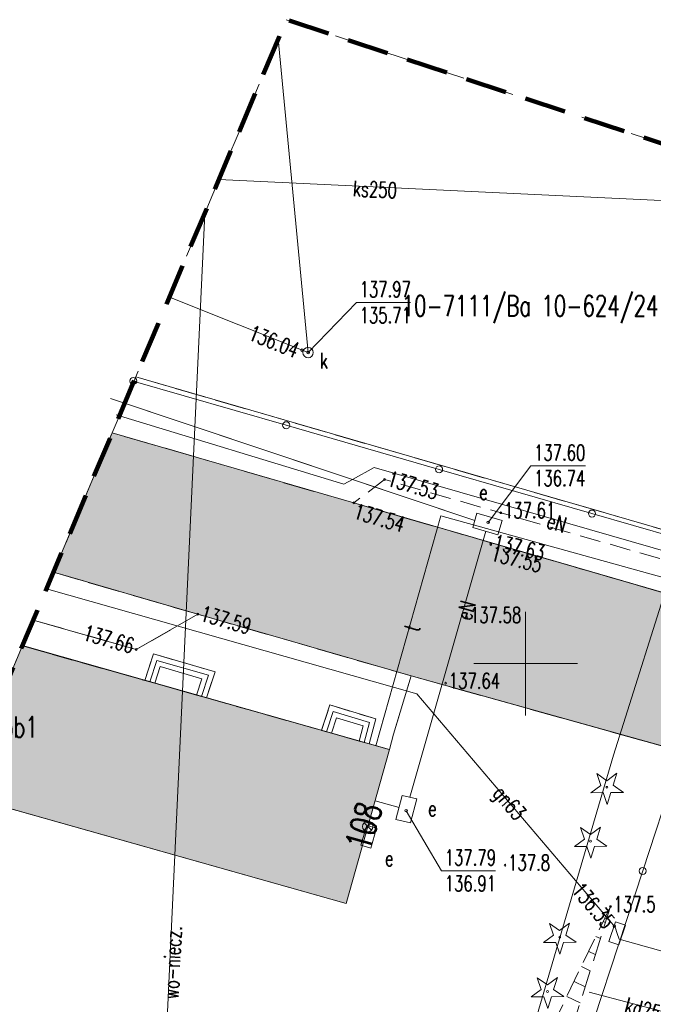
# Model space of a CAD drawing. Header units: centimetres. Extents: x -29333 to 403204, y -464147 to 16641.
# Tile 130 of 134: x 71941 to 74995, y 9297 to 14038. Entities that reach past the tile are written whole.
import ezdxf
from ezdxf.xclip import XClip

# ---------------------------------------------------------------- set-up
doc = ezdxf.new("R2010")
doc.units = ezdxf.units.CM
doc.header["$MEASUREMENT"] = 0
doc.header["$XCLIPFRAME"] = 0
for name, pattern in [('1_OTKC', [150, 100, -50]), ('1_OTKJ', [200, 150, -50]), ('1_OTKU', [200, 150, -50]), ('1_OTRK', [175, 125, -50]), ('1_OTRKG', [175, 125, -50]), ('4', [250, 150, -100]), ('EGKK', [200, 150, -50]), ('Przerywana BARDZO długa', [300, 200, -100])]:
    doc.linetypes.add(name, pattern=pattern)
for name, color, linetype in [('2010_Mlawa_627_2_mdcp_pow_zakr_bez_zmian_14_BLOKADA_L_0', 7, 'Continuous'), ('2010_Mlawa_627_2_mdcp_pow_zakr_bez_zmian_14_Dzialki', 7, 'Continuous'), ('2010_Mlawa_627_2_mdcp_pow_zakr_bez_zmian_14_EADTD_T_0', 7, 'Continuous'), ('2010_Mlawa_627_2_mdcp_pow_zakr_bez_zmian_14_EAPADR_T_0', 7, 'Continuous'), ('2010_Mlawa_627_2_mdcp_pow_zakr_bez_zmian_14_EGBB_E_T_1', 7, 'Continuous'), ('2010_Mlawa_627_2_mdcp_pow_zakr_bez_zmian_14_EGBB_L_0', 7, 'Continuous'), ('2010_Mlawa_627_2_mdcp_pow_zakr_bez_zmian_14_EGBE_L_3', 7, 'Continuous'), ('2010_Mlawa_627_2_mdcp_pow_zakr_bez_zmian_14_Kontury', 7, 'Continuous'), ('2010_Mlawa_627_2_mdcp_pow_zakr_bez_zmian_14_Numery_dzialek', 7, 'Continuous'), ('2010_Mlawa_627_2_mdcp_pow_zakr_bez_zmian_14_Numery_konturow', 7, 'Continuous'), ('2010_Mlawa_627_2_mdcp_pow_zakr_bez_zmian_14_OTK_L_0', 7, 'Continuous'), ('2010_Mlawa_627_2_mdcp_pow_zakr_bez_zmian_14_OTK_L_1', 7, 'Continuous'), ('2010_Mlawa_627_2_mdcp_pow_zakr_bez_zmian_14_OTK_L_2', 7, 'Continuous'), ('2010_Mlawa_627_2_mdcp_pow_zakr_bez_zmian_14_OTK_L_4', 7, 'Continuous'), ('2010_Mlawa_627_2_mdcp_pow_zakr_bez_zmian_14_OTO_L_0', 7, 'Continuous'), ('2010_Mlawa_627_2_mdcp_pow_zakr_bez_zmian_14_OTR_L_1', 7, 'Continuous'), ('2010_Mlawa_627_2_mdcp_pow_zakr_bez_zmian_14_OTR_T_0', 7, 'Continuous'), ('2010_Mlawa_627_2_mdcp_pow_zakr_bez_zmian_14_OTR_T_1', 7, 'Continuous'), ('2010_Mlawa_627_2_mdcp_pow_zakr_bez_zmian_14_OTZ_T_1', 7, 'Continuous'), ('2010_Mlawa_627_2_mdcp_pow_zakr_bez_zmian_14_Podzial_sekcyjny_krzyze', 7, 'Continuous'), ('2010_Mlawa_627_2_mdcp_pow_zakr_bez_zmian_14_SUE_E_T_1', 7, 'Continuous'), ('2010_Mlawa_627_2_mdcp_pow_zakr_bez_zmian_14_SUE_T_4', 7, 'Continuous'), ('2010_Mlawa_627_2_mdcp_pow_zakr_bez_zmian_14_SUEP_E_T_0', 7, 'Continuous'), ('2010_Mlawa_627_2_mdcp_pow_zakr_bez_zmian_14_SUEP_L_0', 7, 'Continuous'), ('2010_Mlawa_627_2_mdcp_pow_zakr_bez_zmian_14_SUER_T_0', 7, 'Continuous'), ('2010_Mlawa_627_2_mdcp_pow_zakr_bez_zmian_14_SUG_T_0', 7, 'Continuous'), ('2010_Mlawa_627_2_mdcp_pow_zakr_bez_zmian_14_SUGP_E_T_0', 7, 'Continuous'), ('2010_Mlawa_627_2_mdcp_pow_zakr_bez_zmian_14_SUGP_L_0', 7, 'Continuous'), ('2010_Mlawa_627_2_mdcp_pow_zakr_bez_zmian_14_SUGR_T_0', 7, 'Continuous'), ('2010_Mlawa_627_2_mdcp_pow_zakr_bez_zmian_14_SUKP_E_T_0', 7, 'Continuous'), ('2010_Mlawa_627_2_mdcp_pow_zakr_bez_zmian_14_SUKP_L_0', 7, 'Continuous'), ('2010_Mlawa_627_2_mdcp_pow_zakr_bez_zmian_14_SUKR_T_0', 7, 'Continuous'), ('2010_Mlawa_627_2_mdcp_pow_zakr_bez_zmian_14_SUL_L_1', 7, 'Continuous'), ('2010_Mlawa_627_2_mdcp_pow_zakr_bez_zmian_14_SUP_E_T_1', 7, 'Continuous'), ('2010_Mlawa_627_2_mdcp_pow_zakr_bez_zmian_14_SUP_L_3', 7, 'Continuous'), ('2010_Mlawa_627_2_mdcp_pow_zakr_bez_zmian_14_SUP_T_4', 7, 'Continuous'), ('2010_Mlawa_627_2_mdcp_pow_zakr_bez_zmian_14_SUTP_E_T_0', 7, 'Continuous'), ('2010_Mlawa_627_2_mdcp_pow_zakr_bez_zmian_14_SUTP_L_0', 7, 'Continuous'), ('2010_Mlawa_627_2_mdcp_pow_zakr_bez_zmian_14_SUWP_E_T_0', 7, 'Continuous'), ('2010_Mlawa_627_2_mdcp_pow_zakr_bez_zmian_14_SUWP_L_0', 7, 'Continuous'), ('MAPA MDCP', 7, 'Continuous'), ('PROJEKTOWANE DROGI', 7, 'Continuous'), ('PZT NOWE PAB', 7, 'Continuous')]:
    doc.layers.add(name, color=color, linetype=linetype)
doc.styles.add('GENERATED_STYLE_2', font='Simplex.shx')

# ---------------------------------------------------------------- blocks, each defined once
blk = doc.blocks.new('Rysunek_6_14', base_point=(74378.8, 8957.9))
at = {"layer": '2010_Mlawa_627_2_mdcp_pow_zakr_bez_zmian_14_BLOKADA_L_0', "color": 7, "linetype": '4', "lineweight": 18}
for p, q in [((69150.8, 4375.9), (73225.8, 14037.9)), ((73225.8, 14037.9), (79262.8, 12048.9))]:
    blk.add_line(p, q, dxfattribs=at)
at = {"layer": '2010_Mlawa_627_2_mdcp_pow_zakr_bez_zmian_14_Dzialki', "color": 7, "linetype": 'Continuous', "lineweight": 18}
blk.add_line((72500.3, 12317.6), (75740.5, 11379.6), dxfattribs=at)
at = {"layer": '2010_Mlawa_627_2_mdcp_pow_zakr_bez_zmian_14_EAPADR_T_0', "color": 214, "linetype": 'Continuous', "lineweight": 18}
for p, q in [((73600.7, 10134.7), (73636, 10170.1)), ((73636, 10134.7), (73600.7, 10170.1))]:
    blk.add_line(p, q, dxfattribs=at)
blk.add_circle((73618.3, 10152.4), 25, dxfattribs=at)
at = {"layer": '2010_Mlawa_627_2_mdcp_pow_zakr_bez_zmian_14_EGBB_L_0', "color": 34, "linetype": 'Continuous', "lineweight": 18}
for p, q in [((73722.8, 10522.9), (71954.1, 11022.5)), ((73513.8, 9781.9), (73722.8, 10522.9)), ((71652.6, 10307.6), (73513.8, 9781.9))]:
    blk.add_line(p, q, dxfattribs=at)
at = {"layer": '2010_Mlawa_627_2_mdcp_pow_zakr_bez_zmian_14_EGBE_L_3', "color": 7, "linetype": 'Continuous', "lineweight": 18}
for p, q in [((72585.8, 10983.9), (72543.9, 10855.9)), ((72601.8, 10952.9), (72567.9, 10849.1)), ((72882.8, 10897.9), (72585.8, 10983.9)), ((72850.8, 10880.9), (72601.8, 10952.9)), ((72617.8, 10922.9), (72591.7, 10842.4)), ((72818.8, 10863.9), (72617.8, 10922.9)), ((72792.8, 10785.6), (72818.8, 10863.9)), ((72816.8, 10778.8), (72850.8, 10880.9)), ((72840.9, 10772), (72882.8, 10897.9)), ((72543.9, 10855.9), (72567.9, 10849.1)), ((72567.9, 10849.1), (72591.7, 10842.4)), ((72591.7, 10842.4), (72792.8, 10785.6)), ((72792.8, 10785.6), (72816.8, 10778.8)), ((72816.8, 10778.8), (72840.9, 10772)), ((73435.8, 10737.9), (73395.7, 10615.3)), ((73656.8, 10670.9), (73435.8, 10737.9)), ((73451.8, 10706.9), (73419.7, 10608.5)), ((73467.8, 10675.9), (73443.8, 10601.7)), ((73626.8, 10653.9), (73451.8, 10706.9)), ((73595.8, 10636.9), (73467.8, 10675.9)), ((73624.8, 10550.6), (73656.8, 10670.9)), ((73576.9, 10564.1), (73595.8, 10636.9)), ((73600.7, 10557.4), (73626.8, 10653.9)), ((73395.7, 10615.3), (73419.7, 10608.5)), ((73419.7, 10608.5), (73443.8, 10601.7)), ((73443.8, 10601.7), (73576.9, 10564.1)), ((73576.9, 10564.1), (73600.7, 10557.4)), ((73600.7, 10557.4), (73624.8, 10550.6))]:
    blk.add_line(p, q, dxfattribs=at)
at = {"layer": '2010_Mlawa_627_2_mdcp_pow_zakr_bez_zmian_14_Kontury', "color": 3, "linetype": 'EGKK', "lineweight": 18}
blk.add_line((72500.3, 12317.5), (75740.5, 11379.6), dxfattribs=at)
at = {"layer": '2010_Mlawa_627_2_mdcp_pow_zakr_bez_zmian_14_OTK_L_0', "color": 7, "linetype": '1_OTKJ', "lineweight": 18}
for p, q in [((73550.8, 11710.9), (72386.8, 12048.6)), ((75279.8, 11209.9), (73550.8, 11710.9)), ((72103.6, 11377.1), (72798.8, 11174.9)), ((72798.8, 11174.9), (73826.8, 10877.9)), ((73826.8, 10877.9), (75148.8, 10508.9))]:
    blk.add_line(p, q, dxfattribs=at)
at = {"layer": '2010_Mlawa_627_2_mdcp_pow_zakr_bez_zmian_14_OTK_L_1', "color": 7, "linetype": 'Continuous', "lineweight": 18}
for p, q in [((73550.8, 11710.9), (72386.8, 12048.6)), ((75279.8, 11209.9), (73550.8, 11710.9)), ((72798.8, 11174.9), (72103.6, 11377.1)), ((72502.8, 11004.9), (72006.5, 11146.8)), ((72798.8, 11174.9), (72502.8, 11004.9)), ((73826.8, 10877.9), (72798.8, 11174.9)), ((73741.8, 10596.9), (73826.8, 10877.9)), ((75148.8, 10508.9), (73826.8, 10877.9)), ((73722.8, 10522.9), (73741.8, 10596.9))]:
    blk.add_line(p, q, dxfattribs=at)
at = {"layer": '2010_Mlawa_627_2_mdcp_pow_zakr_bez_zmian_14_OTK_L_2', "color": 7, "linetype": '1_OTKC', "lineweight": 18}
for p, q in [((73699.8, 11823.9), (73550.8, 11710.9)), ((75314.8, 11359.9), (73699.8, 11823.9)), ((73550.8, 11710.9), (75279.8, 11209.9)), ((72502.8, 11004.9), (72006.5, 11146.8)), ((72798.8, 11174.9), (72502.8, 11004.9)), ((73826.8, 10877.9), (72798.8, 11174.9)), ((71954, 11022.4), (72543.8, 10855.9)), ((72543.8, 10855.9), (72585.8, 10983.9)), ((72585.8, 10983.9), (72882.8, 10897.9)), ((72882.8, 10897.9), (72840.8, 10771.9)), ((73741.8, 10596.9), (73826.8, 10877.9)), ((72840.8, 10771.9), (73395.8, 10615.9)), ((73395.8, 10615.9), (73435.8, 10737.9)), ((73435.8, 10737.9), (73656.8, 10670.9)), ((73656.8, 10670.9), (73624.8, 10550.9)), ((73722.8, 10522.9), (73741.8, 10596.9)), ((73624.8, 10550.9), (73722.8, 10522.9))]:
    blk.add_line(p, q, dxfattribs=at)
at = {"layer": '2010_Mlawa_627_2_mdcp_pow_zakr_bez_zmian_14_OTK_L_4', "color": 7, "linetype": '1_OTKU', "lineweight": 18}
for p, q in [((72798.8, 11174.9), (72103.6, 11377.1)), ((72006.5, 11146.8), (72502.8, 11004.9)), ((72502.8, 11004.9), (72798.8, 11174.9))]:
    blk.add_line(p, q, dxfattribs=at)
at = {"layer": '2010_Mlawa_627_2_mdcp_pow_zakr_bez_zmian_14_OTO_L_0', "color": 7, "linetype": 'Continuous', "lineweight": 18}
for p, q in [((72488.3, 12298), (73225.2, 12085.2)), ((73225.2, 12085.2), (73962.1, 11872.4)), ((73962.1, 11872.4), (74699, 11659.7)), ((74699, 11659.7), (75435.8, 11446.9)), ((74943.4, 9938.6), (75131.8, 10513.9)), ((74709.8, 9225.9), (74943.4, 9938.6))]:
    blk.add_line(p, q, dxfattribs=at)
for centre in [(72488.3, 12298), (73225.2, 12085.2), (73962.1, 11872.4), (74699, 11659.7), (74943.4, 9938.6)]:
    blk.add_circle(centre, 17, dxfattribs=at)
at = {"layer": '2010_Mlawa_627_2_mdcp_pow_zakr_bez_zmian_14_OTR_L_1', "color": 7, "linetype": '1_OTRKG', "lineweight": 18}
blk.add_line((74787.8, 9766.9), (74333.8, 8832.9), dxfattribs=at)
at = {"layer": '2010_Mlawa_627_2_mdcp_pow_zakr_bez_zmian_14_OTR_L_1', "color": 7, "linetype": '1_OTRK', "lineweight": 18}
blk.add_line((74442.8, 8670.9), (74787.8, 9766.9), dxfattribs=at)
at = {"layer": '2010_Mlawa_627_2_mdcp_pow_zakr_bez_zmian_14_OTR_L_1', "color": 7, "linetype": 'Continuous', "lineweight": 18}
for p, q in [((74753.4, 9696), (74763.9, 9690.8)), ((74718.2, 9623.7), (74739.5, 9613.3)), ((74683.1, 9551.4), (74715.1, 9535.9)), ((74648, 9479.2), (74690.7, 9458.4)), ((74612.8, 9406.9), (74666.3, 9380.9)), ((74577.7, 9334.6), (74641.9, 9303.4))]:
    blk.add_line(p, q, dxfattribs=at)
at = {"layer": '2010_Mlawa_627_2_mdcp_pow_zakr_bez_zmian_14_OTR_T_0', "color": 7, "linetype": 'Continuous', "lineweight": 18}
for centre in [(73699.8, 11823.9), (73550.8, 11710.9), (74259.8, 11663.9), (74210.8, 11515.9), (74210.8, 11510.9), (72798.8, 11174.9), (74095.8, 11159.9), (72502.8, 11004.9), (73993.8, 10842.9)]:
    blk.add_circle(centre, 4.5, dxfattribs=at)
at = {"layer": '2010_Mlawa_627_2_mdcp_pow_zakr_bez_zmian_14_OTR_T_1', "color": 7, "linetype": 'Continuous', "lineweight": 18}
for centre in [(74279.8, 9966.9), (74787.8, 9766.9)]:
    blk.add_circle(centre, 4.5, dxfattribs=at)
at = {"layer": '2010_Mlawa_627_2_mdcp_pow_zakr_bez_zmian_14_OTZ_T_1', "color": 94, "linetype": 'Continuous', "lineweight": 18}
for p, q in [((74741.1, 10350.8), (74721.9, 10407.6)), ((74721.9, 10407.6), (74770.9, 10373)), ((74770.9, 10373), (74819, 10408.8)), ((74819, 10408.8), (74801.1, 10351.5)), ((74693, 10314.9), (74741.1, 10350.8)), ((74801.1, 10351.5), (74850.1, 10316.9)), ((74753, 10315.7), (74693, 10314.9)), ((74772.3, 10258.8), (74753, 10315.7)), ((74790.1, 10316.1), (74772.3, 10258.8)), ((74850.1, 10316.9), (74790.1, 10316.1)), ((74662.2, 10091.6), (74643, 10148.4)), ((74643, 10148.4), (74692, 10113.8)), ((74692, 10113.8), (74740.1, 10149.6)), ((74740.1, 10149.6), (74722.2, 10092.3)), ((74614.1, 10055.7), (74662.2, 10091.6)), ((74674.1, 10056.5), (74614.1, 10055.7)), ((74693.4, 9999.6), (74674.1, 10056.5)), ((74711.2, 10056.9), (74693.4, 9999.6)), ((74771.2, 10057.7), (74711.2, 10056.9)), ((74722.2, 10092.3), (74771.2, 10057.7)), ((74513.2, 9629.5), (74494, 9686.3)), ((74494, 9686.3), (74543, 9651.7)), ((74543, 9651.7), (74591.1, 9687.5)), ((74591.1, 9687.5), (74573.2, 9630.2)), ((74465.1, 9593.6), (74513.2, 9629.5)), ((74573.2, 9630.2), (74622.2, 9595.6)), ((74525.1, 9594.4), (74465.1, 9593.6)), ((74544.4, 9537.5), (74525.1, 9594.4)), ((74562.2, 9594.8), (74544.4, 9537.5)), ((74622.2, 9595.6), (74562.2, 9594.8)), ((74454.3, 9367.8), (74435.1, 9424.6)), ((74435.1, 9424.6), (74484.1, 9390)), ((74484.1, 9390), (74532.2, 9425.8)), ((74532.2, 9425.8), (74514.3, 9368.5)), ((74406.2, 9331.9), (74454.3, 9367.8)), ((74514.3, 9368.5), (74563.3, 9333.9)), ((74466.2, 9332.7), (74406.2, 9331.9)), ((74485.5, 9275.8), (74466.2, 9332.7)), ((74503.3, 9333.1), (74485.5, 9275.8)), ((74563.3, 9333.9), (74503.3, 9333.1))]:
    blk.add_line(p, q, dxfattribs=at)
for centre in [(74771.2, 10341.4), (74692.3, 10082.2), (74543.3, 9620.1), (74484.4, 9358.4)]:
    blk.add_circle(centre, 4.5, dxfattribs=at)
at = {"layer": '2010_Mlawa_627_2_mdcp_pow_zakr_bez_zmian_14_Podzial_sekcyjny_krzyze', "color": 7, "linetype": 'Continuous', "lineweight": 18}
for p, q in [((74378.8, 10686.9), (74378.8, 11186.9)), ((74128.8, 10936.9), (74628.8, 10936.9))]:
    blk.add_line(p, q, dxfattribs=at)
at = {"layer": '2010_Mlawa_627_2_mdcp_pow_zakr_bez_zmian_14_SUE_T_4', "color": 1, "linetype": 'Continuous', "lineweight": 18}
for p, q in [((73613.2, 10158.2), (73585.5, 10062.1)), ((73661.2, 10144.4), (73613.2, 10158.2)), ((73633.6, 10048.3), (73661.2, 10144.4)), ((73585.5, 10062.1), (73633.6, 10048.3))]:
    blk.add_line(p, q, dxfattribs=at)
at = {"layer": '2010_Mlawa_627_2_mdcp_pow_zakr_bez_zmian_14_SUEP_L_0', "color": 1, "linetype": 'Continuous', "lineweight": 18}
for p, q in [((75581.8, 12965.1), (74802, 10496.3)), ((72378.8, 12213.9), (73544.6, 11823.9)), ((72405.8, 12135.9), (73502.8, 11800.9)), ((73544.6, 11823.9), (73649.8, 11881.9)), ((73649.8, 11881.9), (75120.8, 11457.9)), ((73502.8, 11800.9), (73544.6, 11823.9)), ((73544.6, 11823.9), (74134.3, 11626.6)), ((73820.8, 10293.4), (74187.2, 11574.7)), ((74802, 10496.3), (73422.7, 5807.1)), ((73769.4, 10244.1), (73653.4, 10276.8))]:
    blk.add_line(p, q, dxfattribs=at)
at = {"layer": '2010_Mlawa_627_2_mdcp_pow_zakr_bez_zmian_14_SUER_T_0', "color": 1, "linetype": 'Continuous', "lineweight": 18}
for p, q in [((74198.9, 11617.3), (74404.7, 11889.7)), ((74404.7, 11889.7), (74668, 11889.7)), ((73803.6, 10228.9), (73974, 9939.7)), ((73974, 9939.7), (74234.6, 9939.7))]:
    blk.add_line(p, q, dxfattribs=at)
for centre in [(74198.9, 11617.3), (73803.6, 10228.9)]:
    blk.add_circle(centre, 6.25, dxfattribs=at)
at = {"layer": '2010_Mlawa_627_2_mdcp_pow_zakr_bez_zmian_14_SUG_T_0', "color": 52, "linetype": 'Continuous', "lineweight": 18, "true_color": 0xbfbf00}
for p, q in [((74812.7, 9693.5), (74780.7, 9598.7)), ((74860, 9677.5), (74812.7, 9693.5)), ((74828, 9582.7), (74860, 9677.5)), ((74780.7, 9598.7), (74828, 9582.7))]:
    blk.add_line(p, q, dxfattribs=at)
at = {"layer": '2010_Mlawa_627_2_mdcp_pow_zakr_bez_zmian_14_SUGP_L_0', "color": 52, "linetype": 'Continuous', "lineweight": 18, "true_color": 0xbfbf00}
for p, q in [((73854.8, 10791.9), (72069.7, 11296.6)), ((74810.8, 9667.9), (73854.8, 10791.9)), ((74820.4, 9638.1), (74810.8, 9667.9)), ((74830.4, 9610.8), (74820.4, 9638.1)), ((75659.8, 9375.9), (74830.4, 9610.8))]:
    blk.add_line(p, q, dxfattribs=at)
at = {"layer": '2010_Mlawa_627_2_mdcp_pow_zakr_bez_zmian_14_SUGR_T_0', "color": 52, "linetype": 'Continuous', "lineweight": 18, "true_color": 0xbfbf00}
blk.add_circle((74806.8, 9672.9), 6.25, dxfattribs=at)
at = {"layer": '2010_Mlawa_627_2_mdcp_pow_zakr_bez_zmian_14_SUKP_L_0', "color": 36, "linetype": 'Continuous', "lineweight": 18, "true_color": 0x803300}
for p, q in [((73330.8, 12434.9), (73187.2, 13946.3)), ((72901.2, 13268.2), (76005.1, 13122.2)), ((73330.8, 12434.9), (72662.6, 12702.3)), ((75263.8, 9201.9), (74684.6, 9355))]:
    blk.add_line(p, q, dxfattribs=at)
at = {"layer": '2010_Mlawa_627_2_mdcp_pow_zakr_bez_zmian_14_SUKR_T_0', "color": 36, "linetype": 'Continuous', "lineweight": 18, "true_color": 0x803300}
for p, q in [((73330.8, 12434.9), (73563.8, 12676.2)), ((73563.8, 12676.2), (73824.4, 12676.2))]:
    blk.add_line(p, q, dxfattribs=at)
for centre in [(73301.4, 12446.7), (73330.8, 12434.9)]:
    blk.add_circle(centre, 6.25, dxfattribs=at)
at = {"layer": '2010_Mlawa_627_2_mdcp_pow_zakr_bez_zmian_14_SUL_L_1', "color": 7, "linetype": 'Continuous', "lineweight": 18}
for p, q in [((74134.3, 11626.6), (72378.8, 12213.9)), ((74187.2, 11574.7), (73820.8, 10293.4)), ((73653.4, 10276.8), (73769.4, 10244.1))]:
    blk.add_line(p, q, dxfattribs=at)
at = {"layer": '2010_Mlawa_627_2_mdcp_pow_zakr_bez_zmian_14_SUP_L_3', "color": 7, "linetype": 'Continuous', "lineweight": 18}
for p, q in [((74143.8, 11660.9), (74124.8, 11592.9)), ((74266.8, 11626.9), (74143.8, 11660.9)), ((74244.8, 11557.9), (74266.8, 11626.9)), ((74124.8, 11592.9), (74244.8, 11557.9)), ((73784.9, 10302.1), (73753.8, 10185.9)), ((73854.8, 10285.2), (73784.9, 10302.1)), ((73823.8, 10170.9), (73854.8, 10285.2)), ((73753.8, 10185.9), (73823.8, 10170.9))]:
    blk.add_line(p, q, dxfattribs=at)
at = {"layer": '2010_Mlawa_627_2_mdcp_pow_zakr_bez_zmian_14_SUP_T_4', "color": 7, "linetype": 'Continuous', "lineweight": 18}
blk.add_circle((73330.8, 12434.9), 25, dxfattribs=at)
at = {"layer": '2010_Mlawa_627_2_mdcp_pow_zakr_bez_zmian_14_SUTP_L_0', "color": 30, "linetype": 'Continuous', "lineweight": 18, "true_color": 0xff9100}
for p, q in [((73657.9, 10541.2), (73970.8, 11648.9)), ((73970.8, 11648.9), (75301.8, 11279.9))]:
    blk.add_line(p, q, dxfattribs=at)
at = {"layer": '2010_Mlawa_627_2_mdcp_pow_zakr_bez_zmian_14_SUWP_L_0', "color": 5, "linetype": 'Continuous', "lineweight": 18}
blk.add_line((72447.2, 4860.1), (72832.4, 13105), dxfattribs=at)
at = {"layer": '2010_Mlawa_627_2_mdcp_pow_zakr_bez_zmian_14_EADTD_T_0', "color": 214, "linetype": 'Continuous', "lineweight": 18, "insert": (73628, 10028.8), "char_height": 125, "attachment_point": 7, "rotation": 74.2488, "style": 'GENERATED_STYLE_2'}
blk.add_mtext('\\A1;{\\W0.700000x;\\pql;\\FSimplex.shx;108}', dxfattribs=at)
at = {"layer": '2010_Mlawa_627_2_mdcp_pow_zakr_bez_zmian_14_EGBB_E_T_1', "color": 7, "linetype": 'Continuous', "lineweight": 18, "insert": (71671, 10631.8), "char_height": 100, "attachment_point": 4, "style": 'GENERATED_STYLE_2'}
blk.add_mtext('\\A1;{\\W0.700000x;\\pql;\\FSimplex.shx;6635b1}', dxfattribs=at)
at = {"layer": '2010_Mlawa_627_2_mdcp_pow_zakr_bez_zmian_14_Numery_dzialek', "color": 7, "linetype": 'Continuous', "lineweight": 18, "insert": (74454.9, 12710.5), "char_height": 100, "attachment_point": 1, "style": 'GENERATED_STYLE_2'}
blk.add_mtext('\\A1;{\\W0.700000x;\\pql;\\FSimplex.shx;10-624/24}', dxfattribs=at)
at = {"layer": '2010_Mlawa_627_2_mdcp_pow_zakr_bez_zmian_14_Numery_konturow', "color": 3, "linetype": 'Continuous', "lineweight": 18, "insert": (73781.5, 12710.5), "char_height": 100, "attachment_point": 1, "style": 'GENERATED_STYLE_2'}
blk.add_mtext('\\A1;{\\W0.700000x;\\pql;\\FSimplex.shx;10-7111/Ba}', dxfattribs=at)
at = {"layer": '2010_Mlawa_627_2_mdcp_pow_zakr_bez_zmian_14_OTR_T_0', "color": 7, "linetype": 'Continuous', "lineweight": 18, "char_height": 75, "style": 'GENERATED_STYLE_2'}
for s, insert, attachment_point, rotation in [('\\A1;{\\W0.700000x;\\pql;\\FSimplex.shx;137.53}', (73707.1, 11794.8), 7, 343.97), ('\\A1;{\\W0.700000x;\\pql;\\FSimplex.shx;137.54}', (73566, 11709.3), 1, 343.84), ('\\A1;{\\W0.700000x;\\pql;\\FSimplex.shx;137.63}', (74219.7, 11487.2), 7, 347.1882), ('\\A1;{\\W0.700000x;\\pql;\\FSimplex.shx;137.55}', (74225.6, 11508.1), 1, 345.8247), ('\\A1;{\\W0.700000x;\\pql;\\FSimplex.shx;137.59}', (72806, 11145.7), 7, 343.89), ('\\A1;{\\W0.700000x;\\pql;\\FSimplex.shx;137.66}', (72241.4, 11052.6), 7, 344.04)]:
    blk.add_mtext(s, dxfattribs=dict(at, insert=insert, attachment_point=attachment_point, rotation=rotation))
at = {"layer": '2010_Mlawa_627_2_mdcp_pow_zakr_bez_zmian_14_OTR_T_0', "color": 7, "linetype": 'Continuous', "lineweight": 18, "char_height": 75, "attachment_point": 7, "style": 'GENERATED_STYLE_2'}
for s, insert in [('\\A1;{\\W0.700000x;\\pql;\\FSimplex.shx;137.61}', (74274.8, 11637.9)), ('\\A1;{\\W0.700000x;\\pql;\\FSimplex.shx;137.58}', (74110.8, 11133.9)), ('\\A1;{\\W0.700000x;\\pql;\\FSimplex.shx;137.64}', (74008.8, 10816.9))]:
    blk.add_mtext(s, dxfattribs=dict(at, insert=insert))
at = {"layer": '2010_Mlawa_627_2_mdcp_pow_zakr_bez_zmian_14_OTR_T_1', "color": 7, "linetype": 'Continuous', "lineweight": 18, "char_height": 75, "attachment_point": 7, "style": 'GENERATED_STYLE_2'}
for s, insert in [('\\A1;{\\W0.700000x;\\pql;\\FSimplex.shx;137.8}', (74294.8, 9940.9)), ('\\A1;{\\W0.700000x;\\pql;\\FSimplex.shx;137.5}', (74802.8, 9740.9))]:
    blk.add_mtext(s, dxfattribs=dict(at, insert=insert))
at = {"layer": '2010_Mlawa_627_2_mdcp_pow_zakr_bez_zmian_14_SUE_E_T_1', "color": 1, "linetype": 'Continuous', "lineweight": 18, "insert": (73701.4, 9961.5), "char_height": 75, "attachment_point": 7, "style": 'GENERATED_STYLE_2'}
blk.add_mtext('\\A1;{\\W0.700000x;\\pql;\\FSimplex.shx;e}', dxfattribs=at)
at = {"layer": '2010_Mlawa_627_2_mdcp_pow_zakr_bez_zmian_14_SUEP_E_T_0', "color": 1, "linetype": 'Continuous', "lineweight": 18, "char_height": 75, "attachment_point": 4, "style": 'GENERATED_STYLE_2'}
for insert, rotation in [((74485.6, 11627.7), 343.9209), ((74079.2, 11150.3), 74.0404)]:
    blk.add_mtext('\\A1;{\\W0.700000x;\\pql;\\FSimplex.shx;eN}', dxfattribs=dict(at, insert=insert, rotation=rotation))
at = {"layer": '2010_Mlawa_627_2_mdcp_pow_zakr_bez_zmian_14_SUER_T_0', "color": 1, "linetype": 'Continuous', "lineweight": 18, "char_height": 75, "attachment_point": 1, "style": 'GENERATED_STYLE_2'}
for s, insert in [('\\A1;{\\W0.700000x;\\pql;\\FSimplex.shx;137.60}', (74419.7, 11990.5)), ('\\A1;{\\W0.700000x;\\pql;\\FSimplex.shx;136.74}', (74419.7, 11867.3)), ('\\A1;{\\W0.700000x;\\pql;\\FSimplex.shx;137.79}', (73989, 10040.6)), ('\\A1;{\\W0.700000x;\\pql;\\FSimplex.shx;136.91}', (73989, 9915.6))]:
    blk.add_mtext(s, dxfattribs=dict(at, insert=insert))
at = {"layer": '2010_Mlawa_627_2_mdcp_pow_zakr_bez_zmian_14_SUGP_E_T_0', "color": 52, "linetype": 'Continuous', "lineweight": 18, "true_color": 0xbfbf00, "insert": (74235.6, 10325.5), "char_height": 75, "attachment_point": 4, "rotation": 310.3823, "style": 'GENERATED_STYLE_2'}
blk.add_mtext('\\A1;{\\W0.700000x;\\pql;\\FSimplex.shx;gn63}', dxfattribs=at)
at = {"layer": '2010_Mlawa_627_2_mdcp_pow_zakr_bez_zmian_14_SUGR_T_0', "color": 52, "linetype": 'Continuous', "lineweight": 18, "true_color": 0xbfbf00, "insert": (74625.9, 9866.2), "char_height": 75, "attachment_point": 4, "rotation": 310.39, "style": 'GENERATED_STYLE_2'}
blk.add_mtext('\\A1;{\\W0.700000x;\\pql;\\FSimplex.shx;136.35}', dxfattribs=at)
at = {"layer": '2010_Mlawa_627_2_mdcp_pow_zakr_bez_zmian_14_SUKP_E_T_0', "color": 36, "linetype": 'Continuous', "lineweight": 18, "true_color": 0x803300, "char_height": 75, "attachment_point": 4, "style": 'GENERATED_STYLE_2'}
for s, insert, rotation in [('\\A1;{\\W0.700000x;\\pql;\\FSimplex.shx;ks250}', (73547.8, 13225.4), 357.3069), ('\\A1;{\\W0.700000x;\\pql;\\FSimplex.shx;kd250}', (74862.1, 9295.2), 345.1979)]:
    blk.add_mtext(s, dxfattribs=dict(at, insert=insert, rotation=rotation))
at = {"layer": '2010_Mlawa_627_2_mdcp_pow_zakr_bez_zmian_14_SUKR_T_0', "color": 36, "linetype": 'Continuous', "lineweight": 18, "true_color": 0x803300, "char_height": 75, "attachment_point": 1, "style": 'GENERATED_STYLE_2'}
for s, insert in [('\\A1;{\\W0.700000x;\\pql;\\FSimplex.shx;137.97}', (73578.8, 12777)), ('\\A1;{\\W0.700000x;\\pql;\\FSimplex.shx;135.71}', (73578.8, 12652))]:
    blk.add_mtext(s, dxfattribs=dict(at, insert=insert))
at = {"layer": '2010_Mlawa_627_2_mdcp_pow_zakr_bez_zmian_14_SUKR_T_0', "color": 36, "linetype": 'Continuous', "lineweight": 18, "true_color": 0x803300, "insert": (73051.5, 12534.1), "char_height": 75, "attachment_point": 4, "rotation": 338.1906, "style": 'GENERATED_STYLE_2'}
blk.add_mtext('\\A1;{\\W0.700000x;\\pql;\\FSimplex.shx;136.04}', dxfattribs=at)
at = {"layer": '2010_Mlawa_627_2_mdcp_pow_zakr_bez_zmian_14_SUP_E_T_1', "color": 7, "linetype": 'Continuous', "lineweight": 18, "char_height": 75, "attachment_point": 7, "style": 'GENERATED_STYLE_2'}
for s, insert in [('\\A1;{\\W0.700000x;\\pql;\\FSimplex.shx;k}', (73388.4, 12358.3)), ('\\A1;{\\W0.700000x;\\pql;\\FSimplex.shx;e}', (74155.5, 11725.2)), ('\\A1;{\\W0.700000x;\\pql;\\FSimplex.shx;e}', (73909.6, 10201.9))]:
    blk.add_mtext(s, dxfattribs=dict(at, insert=insert))
at = {"layer": '2010_Mlawa_627_2_mdcp_pow_zakr_bez_zmian_14_SUTP_E_T_0', "color": 30, "linetype": 'Continuous', "lineweight": 18, "true_color": 0xff9100, "insert": (73827.9, 11095.7), "char_height": 75, "attachment_point": 4, "rotation": 74.2255, "style": 'GENERATED_STYLE_2'}
blk.add_mtext('\\A1;{\\W0.700000x;\\pql;\\FSimplex.shx;t}', dxfattribs=at)
at = {"layer": '2010_Mlawa_627_2_mdcp_pow_zakr_bez_zmian_14_SUWP_E_T_0', "color": 5, "linetype": 'Continuous', "lineweight": 18, "insert": (72668.1, 9321.6), "char_height": 75, "attachment_point": 4, "rotation": 87.3253, "style": 'GENERATED_STYLE_2'}
blk.add_mtext('\\A1;{\\W0.700000x;\\pql;\\FSimplex.shx;wo-niecz.}', dxfattribs=at)

msp = doc.modelspace()

# ---------------------------------------------------------------- hatches: boundary and pattern name
at = {"layer": 'PROJEKTOWANE DROGI', "linetype": 'Continuous', "lineweight": 0, "true_color": 0x555555, "transparency": 33554559}
msp.add_hatch(color=251, dxfattribs=at).paths.add_polyline_path([(67651.1, -18419.9), (68261.2, -18463.7), (70134.4, -12277.2), (71364.5, -8240.8), (72467.5, -4665.6), (73221.8, -2121.1), (73480.8, -1350.1), (73665.8, -815.1, -0.060563), (73803.6, -551.7, -0.165273), (74571.8, -100.1), (75490.3, -13.1, -0.423722), (76408.8, -743.1), (76588.4, -2768.3), (76962.3, -6919), (77660.8, -6865.6), (77576.3, -5928.7), (77251.9, -2339.8), (76958.3, 934.3), (76842.3, 2237.5), (76736.8, 3437.9), (76652.8, 4441), (76600.1, 5097.3), (76579.3, 5371.7), (76560.8, 6104.9), (76586.8, 6886.9), (76648.8, 7664.9), (76738.8, 8339.9), (76850.8, 8958.9), (76984.8, 9573.9), (77131.8, 10124.9), (77258.8, 10558.9), (77627.8, 11766.9), (77856.8, 12518.4), (77192.8, 12730.9), (76983.8, 12046.9), (76949.8, 11935.9), (76834.8, 11683.9), (76720.8, 11522.7), (76641.6, 11445.4), (76570.8, 11368.9), (76385.8, 11244.9), (76273.8, 11187.9), (76099.8, 11134.9), (75932.8, 11102.9), (75803.4, 11105.9), (75666.8, 11125.9), (75343.8, 11186.9), (75325.1, 11197.1), (75279.8, 11209.9), (73550.8, 11710.9), (72386.8, 12048.6), (72103.6, 11377.1), (72798.8, 11174.9), (73826.8, 10877.9), (75148.8, 10508.9), (75365.8, 10439.9), (75512.8, 10381.9), (75661.8, 10290.9), (75799.8, 10168.9), (75923.8, 10025.9), (76002.8, 9911.9), (76081.8, 9754.9), (76144.8, 9551.9), (76171.8, 9369.9), (76166.8, 9188.9), (76138.8, 9028.9), (76035, 8452.5), (75937.8, 7683.9), (75877.8, 6933.9), (75853.8, 6163.9), (75852.9, 6071.2), (75870.8, 5329.9), (75911.8, 4709.9), (75944.2, 4364.5), (75963.8, 4155), (76037.8, 3362.9), (76140.2, 2200.1), (76196.8, 1555.9), (76200.9, 1445.4, -0.379216), (75456.8, 689.9), (74378.8, 586, 0.328004), (73079.8, -457.1), (72859.8, -1138.1), (72666.8, -1900.1), (71889.6, -4504.1), (71107.6, -7083.3, -0.343763), (69804.2, -8011.4), (68574, -7954.3), (68163.5, -8435.8), (68986.8, -8474, -0.491245), (70176.3, -10152.1), (69214, -13316.9), (68108.2, -16904.9)])
at = {"layer": 'PZT NOWE PAB', "linetype": 'Continuous', "lineweight": 0, "true_color": 0x4f4f4f, "transparency": 33554559}
msp.add_hatch(color=251, dxfattribs=at).paths.add_polyline_path([(71954.7, 11024), (71652.6, 10307.6), (73513.8, 9781.9), (73722.8, 10522.9)])

# ---------------------------------------------------------------- linework, layer by layer
at = {"layer": 'PROJEKTOWANE DROGI', "color": 7, "linetype": 'Continuous', "lineweight": 13, "flags": 128}
msp.add_lwpolyline([(75279.8, 11209.9), (73550.8, 11710.9), (72386.8, 12048.6), (72103.6, 11377.1), (72798.8, 11174.9), (73826.8, 10877.9), (75148.8, 10508.9)], dxfattribs=at)
at = {"layer": 'PZT NOWE PAB', "color": 124, "linetype": 'Przerywana BARDZO długa', "lineweight": 200, "flags": 128}
msp.add_lwpolyline([(69150.8, 4375.9), (73225.8, 14037.9), (79262.8, 12048.9), (79469.8, 4744.9)], dxfattribs=at)
at = {"layer": 'PZT NOWE PAB', "color": 7, "linetype": 'Continuous', "lineweight": 13, "flags": 128}
msp.add_lwpolyline([(71954.7, 11024), (73722.8, 10522.9), (73513.8, 9781.9), (71652.6, 10307.6)], close=True, dxfattribs=at)

# ---------------------------------------------------------------- block references
at = {"layer": 'MAPA MDCP', "color": 151, "linetype": 'Continuous', "lineweight": 13, "true_color": 0x80c2ff}
ref = msp.add_blockref('Rysunek_6_14', (74378.8, 8957.9), dxfattribs=at)
XClip(ref).set_block_clipping_path([(69128.8472942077, 3877.9165768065), (79628.8472943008, 14037.9165767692)])

doc.saveas('drawing.dxf')
